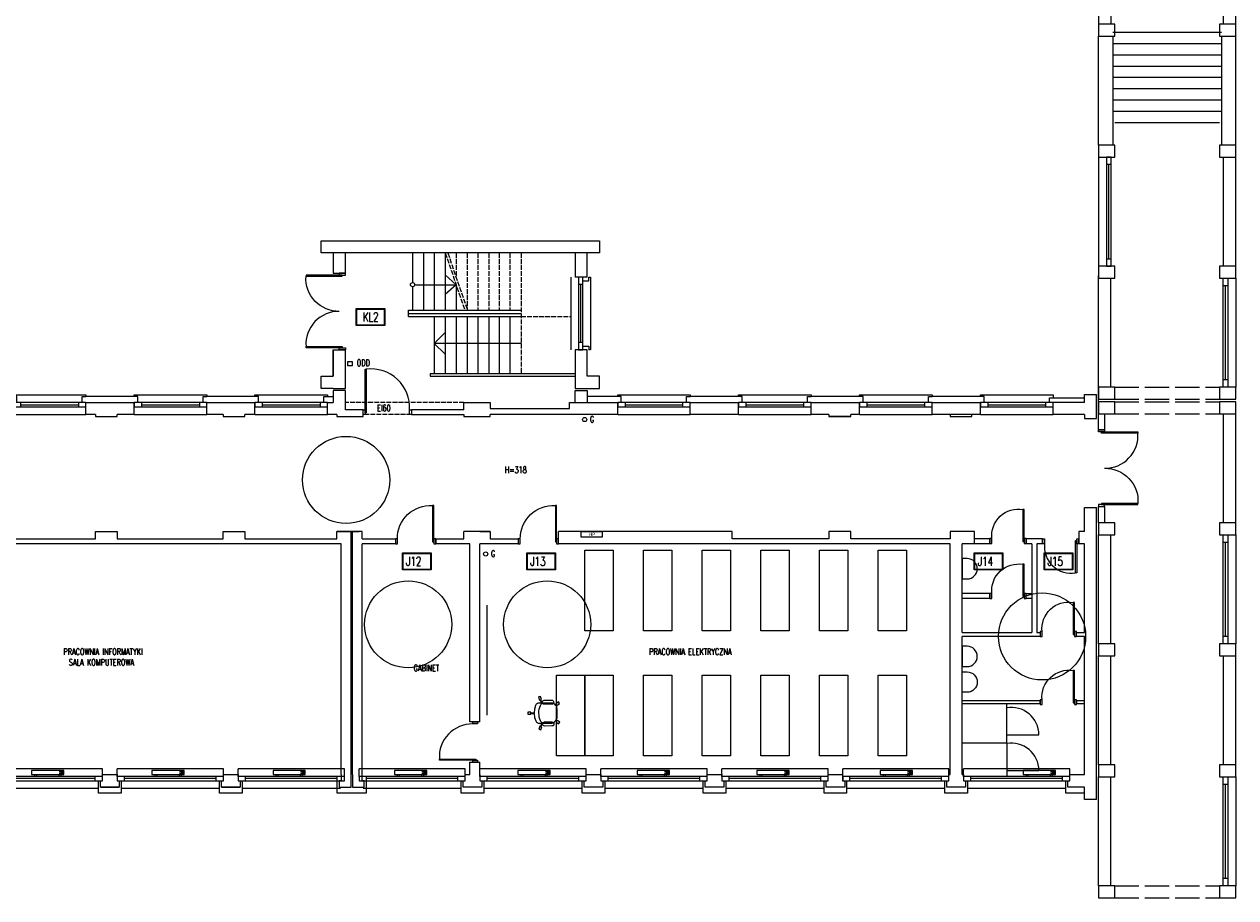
# Model space of a CAD drawing. Header units: millimetres. Extents: x -20020 to 55682, y 3351 to 17623.
# Tile 11 of 49: x 5014 to 8017, y 7785 to 9951. Entities that reach past the tile are written whole.
import ezdxf

# ---------------------------------------------------------------- set-up
doc = ezdxf.new("R2010")
doc.units = ezdxf.units.MM
doc.linetypes.add('ACAD_ISO02W100', pattern=[15, 12, -3])
doc.layers.get('0').update_dxf_attribs({"color": 252, "lineweight": 9})
for name, color, linetype, lineweight in [('0 - przerywana', 252, 'ACAD_ISO02W100', 9), ('0- stolarka', 252, 'Continuous', 9), ('0- widokowe', 252, 'Continuous', 9), ('000 STOLARKA', 252, 'Continuous', 9), ('000- DODATKI', 252, 'Continuous', 9), ('000- ŚCIANY', 252, 'Continuous', 9), ('000-NUMERY SALI', 252, 'Continuous', 9), ('Grzejniki CO na rzucie', 252, 'Continuous', 9), ('PIK_09_MEBLE', 252, 'Continuous', 9)]:
    doc.layers.add(name, color=color, linetype=linetype, lineweight=lineweight)
doc.layers.add('Znaki bezp.', color=10, linetype='Continuous')
doc.styles.add('GENERATED_STYLE_7', font='txt', dxfattribs={"width": 0.8})
doc.styles.get("Standard").update_dxf_attribs({"font": 'romans.shx', "width": 0.7})

# ---------------------------------------------------------------- blocks, each defined once
blk = doc.blocks.new('okno łącznika')
at = {"layer": '0- stolarka'}
for points in [[(7697, 5612.8), (7697, 5342.8), (7708, 5342.8), (7708, 5612.8), (7697, 5612.8)], [(7708, 5594.6), (7697, 5594.6)], [(7702.5, 5361), (7702.5, 5594.6)], [(7697, 5361), (7708, 5361)]]:
    blk.add_lwpolyline(points, dxfattribs=at)
at = {"layer": '0- widokowe'}
blk.add_lwpolyline([(7677, 5612.8), (7677, 5342.8)], dxfattribs=at)
blk = doc.blocks.new('drzwi 2x90')
at = {"layer": '0- stolarka'}
for points in [[(5795.1, 5238.8, -0.437586), (5712.6, 5325.8, -1.233982)], [(5795.1, 5238.8, 0.437586), (5712.6, 5151.8, 1.233982)]]:
    blk.add_lwpolyline(points, format="xyb", dxfattribs=at)
for points in [[(5802.6, 5328.8), (5712.6, 5328.8), (5712.6, 5325.8), (5802.6, 5325.8), (5802.6, 5328.8)], [(5795.1, 5333.8), (5795.1, 5328.8), (5810.1, 5328.8), (5810.1, 5333.8), (5795.1, 5333.8)], [(5802.6, 5148.8), (5712.6, 5148.8), (5712.6, 5151.8), (5802.6, 5151.8), (5802.6, 5148.8)], [(5795.1, 5143.8), (5795.1, 5148.8), (5810.1, 5148.8), (5810.1, 5143.8), (5795.1, 5143.8)]]:
    blk.add_lwpolyline(points, dxfattribs=at)
blk = doc.blocks.new('d90')
at = {"layer": '0- stolarka'}
for points in [[(-270.5, 3071.8), (-270.5, 3161.8), (-267.5, 3161.8), (-267.5, 3071.8), (-270.5, 3071.8)], [(-275.5, 3079.3), (-270.5, 3079.3), (-270.5, 3067.3), (-275.5, 3067.3), (-275.5, 3079.3)], [(-180.5, 3079.3), (-175.5, 3079.3), (-175.5, 3067.3), (-180.5, 3067.3), (-180.5, 3079.3)]]:
    blk.add_lwpolyline(points, dxfattribs=at)
blk.add_lwpolyline([(-180.5, 3079.3, 0.437586), (-267.5, 3161.8, 1.233982)], format="xyb", dxfattribs=at)
blk = doc.blocks.new('OKNO 01')
at = {"layer": '0- stolarka'}
for points in [[(-526.8, 5012.8), (-706.8, 5012.8), (-706.8, 5001.8), (-526.8, 5001.8), (-526.8, 5012.8)], [(-688.6, 5012.8), (-688.6, 5001.8)], [(-688.6, 5007.3), (-545, 5007.3)], [(-545, 5012.8), (-545, 5001.8)]]:
    blk.add_lwpolyline(points, dxfattribs=at)
at = {"layer": '0- widokowe'}
for points in [[(-706.8, 5027.8), (-706.8, 5031.8), (-526.8, 5031.8), (-526.8, 5027.8)], [(-697.8, 5012.8), (-697.8, 5027.8), (-706.8, 5027.8)], [(-535.9, 5012.8), (-535.9, 5027.8), (-526.8, 5027.8)], [(-706.8, 4982.8), (-526.8, 4982.8)]]:
    blk.add_lwpolyline(points, dxfattribs=at)
blk = doc.blocks.new('OKNO 02')
at = {"layer": '0- stolarka'}
for points in [[(-795.8, 4074.8), (-532.4, 4074.8), (-532.4, 4085.8), (-795.8, 4085.8), (-795.8, 4074.8)], [(-777.7, 4074.8), (-777.7, 4085.8)], [(-550.6, 4074.8), (-550.6, 4085.8)], [(-550.6, 4080.3), (-777.7, 4080.3)]]:
    blk.add_lwpolyline(points, dxfattribs=at)
at = {"layer": '0- widokowe'}
for points in [[(-532.4, 4104.8), (-795.8, 4104.8)], [(-795.8, 4085.8), (-795.8, 4104.8)], [(-532.4, 4085.8), (-532.4, 4104.8)], [(-542.4, 4055.8), (-542.4, 4055.8), (-785.8, 4055.8), (-785.8, 4055.8)]]:
    blk.add_lwpolyline(points, dxfattribs=at)
blk = doc.blocks.new('d80')
at = {"layer": '0- stolarka'}
for points in [[(-1033.6, 5476.6), (-1033.6, 5471.6), (-1045.6, 5471.6), (-1045.6, 5476.6), (-1033.6, 5476.6)], [(-1041.1, 5471.6), (-961.1, 5471.6), (-961.1, 5468.6), (-1041.1, 5468.6), (-1041.1, 5471.6)], [(-1033.6, 5391.6), (-1033.6, 5386.6), (-1045.6, 5386.6), (-1045.6, 5391.6), (-1033.6, 5391.6)]]:
    blk.add_lwpolyline(points, dxfattribs=at)
blk.add_lwpolyline([(-1033.6, 5391.6, 0.496076), (-961.1, 5468.6, 1.233982)], format="xyb", dxfattribs=at)
blk = doc.blocks.new('INNY_P_ALH_LEFT_P_90_80_80_30_10')
for p, q in [((-380, -70), (-280, -70)), ((-380, -90), (-320, -90)), ((-380, -110), (-280, -110)), ((-380, -130), (-320, -130))]:
    blk.add_line(p, q)
for points in [[(-320, -50), (-320, 0), (-280, 0), (-280, -50)], [(280, -50), (280, 0), (320, 0), (320, -50)], [(-400, -150), (400, -150), (400, -50), (-400, -50), (-400, -150)]]:
    blk.add_lwpolyline(points)
blk = doc.blocks.new('Z$W@#14095')
at = {"layer": 'PIK_09_MEBLE', "linetype": 'Continuous'}
for p, q in [((20.7, 60.7), (24.8, 63.6)), ((25.3, 54.2), (20.7, 60.7)), ((24.8, 63.6), (29.4, 57.1)), ((54.1, 63), (36.6, 57.4)), ((54.1, 63), (54.1, 63)), ((66.6, 57.1), (71.3, 63.5)), ((75.3, 60.6), (70.6, 54.1)), ((71.3, 63.5), (75.3, 60.6)), ((19.9, 38.6), (20.2, 40.2)), ((19.9, 29.1), (19.9, 38.6)), ((20.2, 40.2), (20.8, 41.8)), ((20.8, 41.8), (21.6, 43.2)), ((21.6, 43.2), (22.6, 44.5)), ((22.6, 44.5), (23.8, 45.7)), ((23.8, 45.7), (31.8, 48.4)), ((26.9, 55.4), (25.3, 54.2)), ((26.9, 55.4), (27.8, 56.1)), ((31.8, 48.4), (26.9, 55.4)), ((29.4, 57.1), (27.9, 56.1)), ((27.9, 56.1), (33.2, 48.9)), ((31.8, 48.5), (33.2, 49)), ((33.2, 48.9), (34.4, 49.3)), ((34.4, 49.3), (56.9, 56.5)), ((39.7, 47.9), (57.2, 53.5)), ((39.7, 47.9), (39.7, 47.9)), ((56.9, 56.5), (59.4, 56.5)), ((59.4, 56.5), (62, 56.1)), ((62, 56.1), (64.4, 55.3)), ((64.4, 55.3), (66.7, 54.1)), ((68.1, 56), (66.6, 57.1)), ((66.7, 54.1), (68.1, 56)), ((69.1, 55.2), (67.8, 53.4)), ((67.8, 53.4), (69.7, 51.8)), ((68, 56), (69, 55.3)), ((70.6, 54.1), (69.1, 55.2)), ((69.7, 51.8), (71.3, 49.8)), ((71.3, 49.8), (72.6, 47.7)), ((72.6, 47.7), (73.6, 45.4)), ((73.6, 45.4), (79.2, 27.8)), ((6.1, 16.6), (13.8, 19.1)), ((7.7, 11.9), (6.1, 16.6)), ((15.3, 14.3), (7.7, 11.9)), ((13.8, 19.1), (14.3, 17.3)), ((14.3, 17.3), (22, 19.8)), ((14.7, 16.1), (14.3, 17.3)), ((22.4, 18.5), (14.7, 16.1)), ((14.7, 16.1), (15.3, 14.3)), ((22, 19.8), (19.9, 29.1)), ((22, 19.8), (22.4, 18.5)), ((26.2, 9.7), (22.4, 18.5)), ((31.7, 2), (26.2, 9.7)), ((32.9, 0.8), (31.7, 2)), ((34.3, -0.1), (32.9, 0.8)), ((47.1, 1), (39, -1.5)), ((47.1, 1), (48.5, 1.5)), ((47.2, -7.6), (47.1, 1)), ((48.5, 1.4), (48.4, -7.6)), ((49.7, 1.7), (48.5, 1.4)), ((72.2, 9), (49.7, 1.7)), ((70.6, 11.7), (53.1, 6.1)), ((56.2, -3.4), (73.7, 2.2)), ((70.6, 11.7), (70.6, 11.7)), ((74.3, 10.5), (72.2, 9)), ((76.1, 12.3), (74.3, 10.5)), ((77.6, 14.4), (76.1, 12.3)), ((78.8, 16.7), (77.6, 14.4)), ((81, 16), (78.8, 16.7)), ((79.2, 27.8), (79.8, 25.3)), ((79.8, 20.3), (79.2, 17.8)), ((79.2, 17.8), (81.4, 17.1)), ((79.8, 25.3), (80, 22.8)), ((80, 22.8), (79.8, 20.3)), ((80.4, 14.2), (81, 16)), ((88, 11.7), (80.4, 14.2)), ((80.8, 15.7), (81.3, 17.2)), ((81.4, 17.1), (81.9, 18.9)), ((81.9, 18.9), (89.6, 16.4)), ((89.6, 16.4), (88, 11.7)), ((35.8, -0.8), (34.3, -0.1)), ((37.4, -1.3), (35.8, -0.8)), ((39, -1.5), (37.4, -1.3)), ((45.3, -15.6), (45.2, -7.6)), ((45.2, -7.6), (47.2, -7.6)), ((50.3, -15.6), (45.3, -15.6)), ((47.1, -7.5), (48.3, -7.5)), ((48.4, -7.6), (50.2, -7.6)), ((50.2, -7.6), (50.3, -15.6)), ((56.2, -3.4), (56.2, -3.4))]:
    blk.add_line(p, q, dxfattribs=at)
for centre, radius, start, end in [((55.6, 58.3), 5, 287.8491, 107.8491), ((74.9, 37.7), 44, 173.9437, 199.7938), ((41.4, 41.3), 10.3, 130.9193, 174.1814), ((38.1, 52.6), 5, 107.8491, 287.8491), ((58.1, 40.5), 16.2, 53.6526, 58.1201), ((75.8, 34.9), 44, 195.9043, 221.7545), ((50.7, 12.5), 10.3, 221.5167, 264.7788), ((54.6, 1.3), 5, 107.8491, 287.8491), ((72.1, 7), 5, 287.8491, 107.8491), ((63.8, 22.9), 16.2, 337.578, 342.0456)]:
    blk.add_arc(centre, radius, start, end, dxfattribs=at)

msp = doc.modelspace()

# ---------------------------------------------------------------- linework, layer by layer
at = {"layer": '0 - przerywana'}
for points in [[(6057.64, 9383.81), (6106.44, 9241.4)], [(6063.99, 9383.81), (6112.79, 9241.4)], [(6084.64, 9383.81), (6084.64, 9323.53)], [(6111.64, 9383.81), (6111.64, 9241.4)], [(6138.64, 9383.81), (6138.64, 9241.4)], [(6165.64, 9383.81), (6165.64, 9241.4)], [(6191.64, 9383.81), (6191.64, 9241.4)], [(6217.64, 9383.81), (6217.64, 9241.4)], [(6245.64, 9383.81), (6245.64, 9083.81)], [(6245.64, 9226.22), (6368.64, 9226.22)], [(6104.06, 9012.81), (5810.12, 9012.81)], [(5974.06, 8982.81), (5854.06, 8982.81)]]:
    msp.add_lwpolyline(points, dxfattribs=at)
at = {"layer": '0 - przerywana', "ltscale": 5}
for points in [[(7717.03, 9050.81), (7977.03, 9050.81)], [(7717.03, 9020.81), (7977.03, 9020.81)], [(7717.03, 9014.81), (7977.03, 9014.81)], [(7717.03, 8984.81), (7977.03, 8984.81)], [(7717.03, 7814.81), (7977.03, 7814.81)], [(7717.03, 7784.81), (7977.03, 7784.81)]]:
    msp.add_lwpolyline(points, dxfattribs=at)
at = {"layer": '0- stolarka'}
for points in [[(5859.06, 8987.31), (5859.06, 9095.31), (5862.06, 9095.31), (5862.06, 8987.31), (5859.06, 8987.31)], [(6665.11, 9012.81), (6485.11, 9012.81), (6485.11, 9001.81), (6665.11, 9001.81), (6665.11, 9012.81)], [(6503.27, 9012.81), (6503.27, 9001.81)], [(6646.94, 9001.81), (6646.94, 9012.81)], [(6964.77, 9012.81), (6784.77, 9012.81), (6784.77, 9001.81), (6964.77, 9001.81), (6964.77, 9012.81)], [(6946.6, 9001.81), (6946.6, 9012.81)], [(7264.43, 9012.81), (7084.43, 9012.81), (7084.43, 9001.81), (7264.43, 9001.81), (7264.43, 9012.81)], [(7102.6, 9012.81), (7102.6, 9001.81)], [(7246.26, 9001.81), (7246.26, 9012.81)], [(7564.09, 9012.81), (7384.09, 9012.81), (7384.09, 9001.81), (7564.09, 9001.81), (7564.09, 9012.81)], [(7402.26, 9012.81), (7402.26, 9001.81)], [(7545.92, 9001.81), (7545.92, 9012.81)], [(5854.06, 8994.81), (5859.06, 8994.81), (5859.06, 8982.81), (5854.06, 8982.81), (5854.06, 8994.81)], [(5969.06, 8994.81), (5974.06, 8994.81), (5974.06, 8982.81), (5969.06, 8982.81), (5969.06, 8994.81)], [(6503.27, 9007.31), (6646.94, 9007.31)], [(6802.94, 9007.31), (6946.6, 9007.31)], [(7102.6, 9007.31), (7246.26, 9007.31)], [(7402.26, 9007.31), (7545.92, 9007.31)], [(7677.03, 8944.81), (7677.03, 8984.81), (7692.03, 8984.81), (7692.03, 8944.81), (7677.03, 8944.81)], [(7677.03, 8714.81), (7677.03, 8754.81), (7692.03, 8754.81), (7692.03, 8714.81), (7677.03, 8714.81)], [(7339.26, 8168.81), (7449.26, 8168.81), (7449.26, 8266.81)], [(7449.26, 8168.81), (7449.26, 8085.81)]]:
    msp.add_lwpolyline(points, dxfattribs=at)
for points in [[(5969.06, 8994.81, 0.471246), (5862.06, 9095.31, 1.2339823)], [(7339.26, 8625.88), (7339.26, 8575.46), (7351.04, 8575.46, 1), (7351.04, 8625.88), (7339.26, 8625.88)], [(7339.26, 8408.5), (7339.26, 8358.07), (7351.04, 8358.07, 1), (7351.04, 8408.5), (7339.26, 8408.5)], [(7339.26, 8294.44), (7339.26, 8344.87), (7351.04, 8344.87, -1), (7351.04, 8294.44), (7339.26, 8294.44)], [(7449.26, 8189.17), (7529.26, 8189.17, 0.4617866), (7449.26, 8255.8, 0.8329065)], [(7449.26, 8100.5), (7529.26, 8100.5, 0.4617866), (7449.26, 8167.13, 0.8329065)]]:
    msp.add_lwpolyline(points, format="xyb", dxfattribs=at)
for points in [[(6403.78, 8446.75), (6403.78, 8646.75), (6473.78, 8646.75), (6473.78, 8446.75)], [(6549.2, 8446.75), (6549.2, 8646.75), (6619.2, 8646.75), (6619.2, 8446.75)], [(6694.61, 8446.75), (6694.61, 8646.75), (6764.61, 8646.75), (6764.61, 8446.75)], [(6840.02, 8446.75), (6840.02, 8646.75), (6910.02, 8646.75), (6910.02, 8446.75)], [(6985.44, 8446.75), (6985.44, 8646.75), (7055.44, 8646.75), (7055.44, 8446.75)], [(7130.85, 8446.75), (7130.85, 8646.75), (7200.85, 8646.75), (7200.85, 8446.75)], [(6333.78, 8137.04), (6333.78, 8337.04), (6403.78, 8337.04), (6403.78, 8137.04)], [(6403.78, 8137.04), (6403.78, 8337.04), (6473.78, 8337.04), (6473.78, 8137.04)], [(6549.2, 8137.04), (6549.2, 8337.04), (6619.2, 8337.04), (6619.2, 8137.04)], [(6694.61, 8137.04), (6694.61, 8337.04), (6764.61, 8337.04), (6764.61, 8137.04)], [(6840.02, 8137.04), (6840.02, 8337.04), (6910.02, 8337.04), (6910.02, 8137.04)], [(6985.44, 8137.04), (6985.44, 8337.04), (7055.44, 8337.04), (7055.44, 8137.04)], [(7130.85, 8137.04), (7130.85, 8337.04), (7200.85, 8337.04), (7200.85, 8137.04)]]:
    msp.add_lwpolyline(points, close=True, dxfattribs=at)
at = {"layer": '0- widokowe'}
for points in [[(7712.03, 9931.16), (7982.03, 9931.16)], [(7712.03, 9903.16), (7982.03, 9903.16)], [(7712.03, 9875.16), (7982.03, 9875.16)], [(7712.03, 9847.16), (7982.03, 9847.16)], [(7712.03, 9819.16), (7982.03, 9819.16)], [(7712.03, 9791.16), (7982.03, 9791.16)], [(7712.03, 9763.16), (7982.03, 9763.16)], [(7712.03, 9735.16), (7982.03, 9735.16)], [(7717.03, 9707.16), (7977.03, 9707.16)], [(5976.64, 9383.81), (5976.64, 9310.22)], [(6003.64, 9383.81), (6003.64, 9241.4)], [(6030.64, 9383.81), (6030.64, 9241.4)], [(6057.64, 9383.81), (6057.64, 9241.4)], [(6084.64, 9305.02), (6057.64, 9329.42)], [(5976.64, 9299.81), (5976.64, 9241.4)], [(5981.85, 9305.02), (6084.64, 9305.02)], [(6084.64, 9305.02), (6057.64, 9280.62)], [(6084.64, 9305.02), (6084.64, 9241.4)], [(5966.74, 9226.22), (5966.74, 9241.4)], [(5966.74, 9241.4), (6245.64, 9241.4)], [(5966.74, 9233.81), (6245.64, 9233.81)], [(5966.74, 9226.22), (6245.64, 9226.22)], [(6030.64, 9226.22), (6030.64, 9083.81)], [(6057.64, 9226.22), (6057.64, 9083.81)], [(6084.64, 9226.22), (6084.64, 9083.81)], [(6111.64, 9226.22), (6111.64, 9083.81)], [(6138.64, 9226.22), (6138.64, 9083.81)], [(6165.64, 9226.22), (6165.64, 9083.81)], [(6191.64, 9226.22), (6191.64, 9083.81)], [(6217.64, 9226.22), (6217.64, 9083.81)], [(6245.64, 9159.34), (6245.64, 9159.34), (6245.64, 9159.34), (6030.64, 9159.5), (6057.64, 9186.5)], [(6030.64, 9159.5), (6057.64, 9132.5)], [(6379.64, 9143.81), (6379.64, 9083.81), (6020.15, 9083.81)], [(6020.15, 9083.81), (6020.15, 9077.81), (6379.64, 9077.81)], [(5157.71, 9012.81), (5157.71, 9027.81), (5166.79, 9027.81)], [(5157.71, 9012.81), (5157.71, 9027.81), (5166.79, 9027.81)], [(5295.46, 9012.81), (5295.46, 9027.81), (5166.79, 9027.81)], [(5457.37, 9012.81), (5457.37, 9027.81), (5466.46, 9027.81)], [(5595.12, 9012.81), (5595.12, 9027.81), (5466.46, 9027.81)], [(5757.03, 9012.81), (5757.03, 9027.81), (5766.12, 9027.81)], [(5757.03, 9012.81), (5757.03, 9027.81), (5766.12, 9027.81)], [(5766.12, 9027.81), (5780.12, 9027.81)], [(6494.11, 9012.81), (6494.11, 9027.81), (6409.64, 9027.81)], [(6485.11, 9027.81), (6485.11, 9031.81), (6665.11, 9031.81), (6665.11, 9027.81)], [(6656.02, 9012.81), (6656.02, 9027.81), (6665.11, 9027.81)], [(6793.77, 9012.81), (6793.77, 9027.81), (6665.11, 9027.81)], [(6784.77, 9027.81), (6784.77, 9031.81), (6964.77, 9031.81), (6964.77, 9027.81)], [(6955.68, 9012.81), (6955.68, 9027.81), (6964.77, 9027.81)], [(7093.44, 9012.81), (7093.44, 9027.81), (6964.77, 9027.81)], [(7084.43, 9027.81), (7084.43, 9031.81), (7264.43, 9031.81), (7264.43, 9027.81)], [(7255.35, 9012.81), (7255.35, 9027.81), (7264.43, 9027.81)], [(7393.1, 9012.81), (7393.1, 9027.81), (7264.43, 9027.81)], [(7384.09, 9027.81), (7384.09, 9031.81), (7564.09, 9031.81), (7564.09, 9024.81)], [(7555.01, 9012.81), (7555.01, 9024.81), (7642.03, 9024.81)], [(6485.11, 8982.81), (6665.11, 8982.81)], [(6784.77, 8982.81), (6964.77, 8982.81)], [(7084.43, 8982.81), (7264.43, 8982.81)], [(7384.09, 8982.81), (7564.09, 8982.81)], [(5254.73, 8074.81), (5254.73, 8043.81), (5198.52, 8043.81), (5198.52, 8074.81)], [(5554.18, 8074.81), (5554.18, 8043.81), (5498.18, 8043.81), (5498.18, 8074.81)], [(5862.06, 8074.81), (5862.06, 8043.81), (5789.84, 8043.81), (5789.84, 8074.81)], [(6153.5, 8074.81), (6153.5, 8043.81), (6097.5, 8043.81), (6097.5, 8074.81)], [(6453.17, 8074.81), (6453.17, 8043.81), (6397.17, 8043.81), (6397.17, 8074.81)], [(6752.83, 8074.81), (6752.83, 8043.81), (6696.83, 8043.81), (6696.83, 8074.81)], [(7052.49, 8074.81), (7052.49, 8043.81), (6996.49, 8043.81), (6996.49, 8074.81)], [(7352.16, 8074.81), (7352.16, 8043.81), (7296.16, 8043.81), (7296.16, 8074.81)], [(7642.03, 8043.81), (7595.82, 8043.81), (7595.82, 8074.81)]]:
    msp.add_lwpolyline(points, dxfattribs=at)
msp.add_circle((5976.64, 9305.02), 5.2, dxfattribs=at)
at = {"layer": '000 STOLARKA'}
for points in [[(7407.6, 8527.13), (7407.6, 8539.13), (7339.26, 8539.13)], [(7511.82, 8527.13), (7497.6, 8527.13), (7497.6, 8539.13), (7511.82, 8539.13)], [(7407.6, 8527.13), (7339.26, 8527.13)], [(7339.26, 8266.81), (7532.02, 8266.81), (7532.02, 8272.81), (7339.26, 8272.81)], [(7642.03, 8272.81), (7622.02, 8272.81), (7622.02, 8266.81), (7642.03, 8266.81)]]:
    msp.add_lwpolyline(points, dxfattribs=at)
at = {"layer": '000- DODATKI'}
msp.add_lwpolyline([(5816.29, 9114.83), (5827.25, 9114.83), (5827.25, 9103.87), (5816.29, 9103.87)], close=True, dxfattribs=at)
msp.add_lwpolyline([(6160.66, 8510.1), (6160.66, 8237.25)], dxfattribs=at)
msp.add_circle((6403.14, 8970.54), 5.18, dxfattribs=at)
at = {"layer": '000- ŚCIANY'}
for points in [[(7987.03, 9950.81), (7987.03, 10220.81)], [(8017.03, 9950.81), (8017.03, 10220.81)], [(7677.03, 10120.81), (7707.03, 10120.81), (7707.03, 9950.81)], [(7677.03, 10120.81), (7677.03, 9950.81)], [(7677.03, 9935.81), (7677.03, 9920.81), (7717.03, 9920.81), (7717.03, 9950.81), (7677.03, 9950.81), (7677.03, 9935.81)], [(7977.03, 9935.81), (7977.03, 9920.81), (8017.03, 9920.81), (8017.03, 9950.81), (7977.03, 9950.81), (7977.03, 9935.81)], [(7677.03, 9650.81), (7677.03, 9920.81)], [(7712.03, 9920.81), (7712.03, 9650.81)], [(7982.03, 9920.81), (7982.03, 9650.81)], [(8017.03, 9650.81), (8017.03, 9920.81)], [(7677.03, 9635.81), (7677.03, 9620.81), (7717.03, 9620.81), (7717.03, 9650.81), (7677.03, 9650.81), (7677.03, 9635.81)], [(7977.03, 9635.81), (7977.03, 9620.81), (8017.03, 9620.81), (8017.03, 9650.81), (7977.03, 9650.81), (7977.03, 9635.81)], [(7987.03, 9350.81), (7987.03, 9620.81)], [(8017.03, 9350.81), (8017.03, 9620.81)], [(5780.12, 9383.81), (5750.12, 9383.81), (5750.12, 9413.81), (6409.64, 9413.81), (6439.64, 9413.81), (6439.64, 9383.81), (5810.12, 9383.81)], [(5810.12, 9333.81), (5810.12, 9383.81), (5780.12, 9383.81), (5780.12, 9333.81)], [(6409.64, 9323.81), (6409.64, 9383.81), (6379.64, 9383.81), (6379.64, 9323.81)], [(6379.64, 9383.81), (6379.64, 9323.81)], [(7677.03, 9335.81), (7677.03, 9320.81), (7717.03, 9320.81), (7717.03, 9350.81), (7677.03, 9350.81), (7677.03, 9335.81)], [(7977.03, 9335.81), (7977.03, 9320.81), (8017.03, 9320.81), (8017.03, 9350.81), (7977.03, 9350.81), (7977.03, 9335.81)], [(5780.12, 9333.81), (5810.12, 9333.81)], [(6409.64, 9323.81), (6379.64, 9323.81)], [(7677.03, 8984.81), (7677.03, 9327.81)], [(7677.03, 9050.81), (7677.03, 9320.81)], [(7707.03, 9050.81), (7707.03, 9320.81)], [(5780.12, 9047.81), (5810.12, 9047.81), (5810.12, 9143.81)], [(5780.12, 9143.81), (5780.12, 9077.81)], [(5780.12, 9077.81), (5780.12, 9143.81), (5810.12, 9143.81)], [(6379.64, 9143.81), (6379.64, 9047.81)], [(6409.64, 9143.81), (6379.64, 9143.81)], [(6409.64, 9077.81), (6409.64, 9143.81)], [(5780.12, 9047.81), (5750.12, 9047.81), (5750.12, 9077.81), (5780.12, 9077.81)], [(6379.64, 9047.81), (6409.64, 9047.81), (6439.64, 9047.81), (6439.64, 9077.81), (6409.64, 9077.81)], [(5810.12, 8994.81), (5810.12, 9042.81), (5780.12, 9042.81), (5780.12, 9012.81)], [(6379.64, 9047.81), (6409.64, 9047.81)], [(6379.64, 9012.81), (6379.64, 9042.81), (6409.64, 9042.81), (6409.64, 9012.81)], [(7677.03, 9035.81), (7677.03, 9020.81), (7717.03, 9020.81), (7717.03, 9050.81), (7677.03, 9050.81), (7677.03, 9035.81)], [(7977.03, 9035.81), (7977.03, 9020.81), (8017.03, 9020.81), (8017.03, 9050.81), (7977.03, 9050.81), (7977.03, 9035.81)], [(5166.79, 8982.81), (5166.79, 9012.81)], [(5166.79, 9012.81), (5286.46, 9012.81)], [(5166.79, 8982.81), (5166.79, 9012.81)], [(5286.46, 8982.81), (5286.46, 9012.81)], [(5466.46, 8982.81), (5466.46, 9012.81)], [(5466.46, 9012.81), (5586.12, 9012.81)], [(5586.12, 8982.81), (5586.12, 9012.81)], [(5766.12, 8982.81), (5766.12, 9012.81)], [(5766.12, 9012.81), (5780.12, 9012.81)], [(5766.12, 9012.81), (5780.12, 9012.81)], [(6104.06, 8994.81), (6104.06, 9012.81), (6168.72, 9012.81), (6168.72, 8997.81)], [(6365.44, 8997.81), (6365.44, 9012.81)], [(6365.44, 9012.81), (6485.11, 9012.81)], [(6485.11, 8982.81), (6485.11, 9012.81)], [(6665.11, 8982.81), (6665.11, 9012.81)], [(6665.11, 9012.81), (6784.77, 9012.81)], [(6784.77, 8982.81), (6784.77, 9012.81)], [(6802.94, 9012.81), (6802.94, 9001.81)], [(6964.77, 8982.81), (6964.77, 9012.81)], [(6964.77, 9012.81), (7084.43, 9012.81)], [(7084.43, 8982.81), (7084.43, 9012.81)], [(7264.43, 8982.81), (7264.43, 9012.81)], [(7264.43, 9012.81), (7384.09, 9012.81)], [(7384.09, 8982.81), (7384.09, 9012.81)], [(7642.03, 9012.81), (7564.09, 9012.81)], [(7564.09, 8982.81), (7564.09, 9012.81)], [(7642.03, 9012.81), (7642.03, 9032.81), (7672.03, 9032.81)], [(7672.03, 8972.81), (7672.03, 9032.81)], [(7677.03, 8999.81), (7677.03, 8984.81), (7717.03, 8984.81), (7717.03, 9014.81), (7677.03, 9014.81), (7677.03, 8999.81)], [(7977.03, 8999.81), (7977.03, 8984.81), (8017.03, 8984.81), (8017.03, 9014.81), (7977.03, 9014.81), (7977.03, 8999.81)], [(5190.73, 8982.81), (5166.79, 8982.81)], [(5190.73, 8982.81), (5190.73, 8978.31), (5244.73, 8978.31), (5244.73, 8982.81)], [(5286.46, 8982.81), (5244.73, 8982.81)], [(5507.4, 8982.81), (5466.46, 8982.81)], [(5507.4, 8982.81), (5507.4, 8978.31), (5561.4, 8978.31), (5561.4, 8982.81)], [(5586.12, 8982.81), (5561.4, 8982.81)], [(5789.4, 8982.81), (5766.12, 8982.81)], [(5789.4, 8982.81), (5789.4, 8978.31), (5854.06, 8978.31), (5854.06, 8982.81)], [(5854.06, 8982.81), (5854.06, 8994.81), (5810.12, 8994.81)], [(6104.06, 8994.81), (5974.06, 8994.81), (5974.06, 8982.81), (6104.06, 8982.81)], [(6104.06, 8982.81), (6104.06, 8978.31), (6168.72, 8978.31), (6168.72, 8982.81)], [(6168.72, 8997.81), (6365.44, 8997.81)], [(6365.44, 8982.81), (6168.72, 8982.81)], [(6485.11, 8982.81), (6365.44, 8982.81)], [(6784.77, 8982.81), (6665.11, 8982.81)], [(7008.83, 8982.81), (6964.77, 8982.81)], [(7008.83, 8982.81), (7008.83, 8978.31), (7062.83, 8978.31), (7062.83, 8982.81)], [(7084.43, 8982.81), (7062.83, 8982.81)], [(7384.09, 8982.81), (7264.43, 8982.81)], [(7309.26, 8982.81), (7309.26, 8978.31), (7363.26, 8978.31), (7363.26, 8982.81)], [(7642.03, 8982.81), (7564.09, 8982.81)], [(7642.03, 8982.81), (7642.03, 8972.81), (7672.03, 8972.81)], [(7987.03, 8714.81), (7987.03, 8984.81)], [(8017.03, 8714.81), (8017.03, 8984.81)], [(7062.83, 8978.31), (7008.83, 8978.31)], [(7642.03, 8692.81), (7642.03, 8752.81)], [(7642.03, 8692.81), (7642.03, 8752.81), (7672.03, 8752.81)], [(7672.03, 8028.81), (7672.03, 8752.81)], [(7677.03, 8699.81), (7677.03, 8684.81), (7717.03, 8684.81), (7717.03, 8714.81), (7677.03, 8714.81), (7677.03, 8699.81)], [(7977.03, 8699.81), (7977.03, 8684.81), (8017.03, 8684.81), (8017.03, 8714.81), (7977.03, 8714.81), (7977.03, 8699.81)], [(5190.73, 8674.81), (5190.73, 8692.81), (5244.73, 8692.81), (5244.73, 8674.81)], [(5507.4, 8674.81), (5507.4, 8692.81), (5561.4, 8692.81), (5561.4, 8674.81)], [(5619.4, 8674.81), (5789.4, 8674.81), (5789.4, 8692.81), (5844.06, 8692.81)], [(5844.06, 8692.81), (5789.4, 8692.81)], [(5824.45, 8120.81), (5824.45, 8692.81)], [(5827.45, 8090.81), (5827.45, 8692.81)], [(5852.06, 8674.81), (5852.06, 8692.81), (5844.06, 8692.81)], [(6034.06, 8674.81), (6104.06, 8674.81), (6104.06, 8692.81)], [(6168.72, 8692.81), (6104.06, 8692.81)], [(6143.72, 8692.81), (6168.72, 8692.81), (6168.72, 8674.81), (6168.72, 8674.81), (6238.72, 8674.81), (6238.72, 8662.81)], [(6457.17, 8692.81), (6338.72, 8692.81)], [(6338.72, 8662.81), (6338.72, 8692.81)], [(6627.17, 8692.81), (6627.17, 8692.81), (6457.17, 8692.81), (6457.17, 8692.81)], [(6768.83, 8692.81), (6627.17, 8692.81)], [(7309.26, 8692.81), (7309.26, 8674.81), (7062.83, 8674.81), (7062.83, 8692.81), (7008.83, 8692.81), (7008.83, 8674.81), (6768.83, 8674.81)], [(6768.83, 8674.81), (6768.83, 8692.81)], [(7062.83, 8692.81), (7008.83, 8692.81)], [(7369.26, 8692.81), (7309.26, 8692.81)], [(7369.26, 8662.81), (7369.26, 8674.81), (7369.26, 8692.81)], [(7642.03, 8692.81), (7628.03, 8692.81)], [(7628.03, 8692.81), (7628.03, 8662.81), (7628.03, 8674.81)], [(7677.03, 8414.81), (7677.03, 8684.81)], [(7707.03, 8414.81), (7707.03, 8684.81)], [(5619.4, 8662.81), (4815.41, 8662.81)], [(4946.42, 8674.81), (5190.73, 8674.81)], [(5244.73, 8674.81), (5507.4, 8674.81)], [(5561.4, 8674.81), (5619.4, 8674.81)], [(5799.84, 8662.81), (5619.4, 8662.81)], [(5799.84, 8120.81), (5799.84, 8662.81)], [(5827.45, 8662.81), (5824.45, 8662.81)], [(5852.06, 8674.81), (5934.06, 8674.81), (5934.06, 8662.81)], [(5934.06, 8662.81), (5852.06, 8662.81)], [(5852.06, 8120.81), (5852.06, 8662.81)], [(6034.06, 8674.81), (6034.06, 8662.81)], [(6118.72, 8662.81), (6034.06, 8662.81)], [(6118.72, 8220.81), (6118.72, 8662.81)], [(6238.72, 8662.81), (6143.72, 8662.81)], [(6143.72, 8220.81), (6143.72, 8662.81)], [(6938.83, 8662.81), (6338.72, 8662.81)], [(7309.26, 8662.81), (6938.83, 8662.81)], [(7309.26, 8090.81), (7309.26, 8090.81), (7309.26, 8662.81)], [(7339.26, 8442.81), (7339.26, 8662.81)], [(7407.6, 8662.81), (7339.26, 8662.81)], [(7407.6, 8662.81), (7407.6, 8674.81), (7369.26, 8674.81)], [(7538.03, 8674.81), (7497.6, 8674.81), (7497.6, 8662.81)], [(7511.82, 8662.81), (7497.6, 8662.81)], [(7511.82, 8662.81), (7511.82, 8442.81)], [(7538.03, 8662.81), (7523.82, 8662.81)], [(7523.82, 8662.81), (7523.82, 8442.81)], [(7538.03, 8674.81), (7538.03, 8662.81)], [(7642.03, 8662.81), (7628.03, 8662.81)], [(7642.03, 8442.81), (7642.03, 8662.81)], [(7339.26, 8442.81), (7511.82, 8442.81)], [(7523.82, 8442.81), (7532.02, 8442.81), (7532.02, 8432.81), (7339.26, 8432.81)], [(7642.03, 8432.81), (7622.02, 8432.81), (7622.02, 8442.81), (7642.03, 8442.81)], [(7339.26, 8090.81), (7339.26, 8432.81)], [(7642.03, 8090.81), (7642.03, 8432.81)], [(7677.03, 8399.81), (7677.03, 8384.81), (7717.03, 8384.81), (7717.03, 8414.81), (7677.03, 8414.81), (7677.03, 8399.81)], [(7977.03, 8399.81), (7977.03, 8384.81), (8017.03, 8384.81), (8017.03, 8414.81), (7977.03, 8414.81), (7977.03, 8399.81)], [(7677.03, 8114.81), (7677.03, 8384.81)], [(7707.03, 8114.81), (7707.03, 8384.81)], [(7987.03, 8114.81), (7987.03, 8384.81)], [(8017.03, 8114.81), (8017.03, 8384.81)], [(6143.72, 8220.81), (6118.72, 8220.81)], [(5799.84, 8090.81), (5799.84, 8120.81)], [(5824.45, 8090.81), (5824.45, 8120.81)], [(5852.06, 8090.81), (5852.06, 8120.81)], [(6118.72, 8090.81), (6118.72, 8120.81)], [(6118.72, 8120.81), (6143.72, 8120.81)], [(6143.72, 8090.81), (6143.72, 8120.81)], [(7677.03, 8099.81), (7677.03, 8084.81), (7717.03, 8084.81), (7717.03, 8114.81), (7677.03, 8114.81), (7677.03, 8099.81)], [(7977.03, 8099.81), (7977.03, 8084.81), (8017.03, 8084.81), (8017.03, 8114.81), (7977.03, 8114.81), (7977.03, 8099.81)], [(5208.51, 8090.81), (5244.73, 8090.81), (5244.73, 8074.81), (5249.73, 8074.81), (5249.73, 8058.81), (5203.51, 8058.81), (5203.51, 8074.81), (5208.51, 8074.81), (5208.51, 8090.81)], [(5208.51, 8090.81), (5244.73, 8090.81)], [(5508.18, 8090.81), (5544.4, 8090.81), (5544.4, 8074.81), (5549.4, 8074.81), (5549.4, 8058.81), (5503.18, 8058.81), (5503.18, 8074.81), (5508.18, 8074.81), (5508.18, 8090.81)], [(5799.84, 8090.81), (5799.84, 8090.81), (5799.84, 8074.81), (5794.84, 8074.81), (5794.84, 8058.81), (5824.45, 8058.81), (5824.45, 8058.81), (5824.45, 8090.81)], [(5827.45, 8090.81), (5827.45, 8058.81), (5844.19, 8058.81), (5857.06, 8058.81), (5857.06, 8074.81), (5852.06, 8074.81), (5852.06, 8090.81)], [(6143.72, 8090.81), (6143.72, 8074.81), (6148.72, 8074.81), (6148.72, 8058.81), (6102.5, 8058.81), (6102.5, 8074.81), (6107.5, 8074.81), (6107.5, 8090.81)], [(6107.5, 8090.81), (6118.72, 8090.81)], [(6407.17, 8090.81), (6443.38, 8090.81), (6443.38, 8074.81), (6448.38, 8074.81), (6448.38, 8058.81), (6402.17, 8058.81), (6402.17, 8074.81), (6407.17, 8074.81), (6407.17, 8090.81)], [(6706.83, 8090.81), (6743.05, 8090.81), (6743.05, 8074.81), (6748.05, 8074.81), (6748.05, 8058.81), (6701.83, 8058.81), (6701.83, 8074.81), (6706.83, 8074.81), (6706.83, 8090.81)], [(7006.49, 8090.81), (7042.71, 8090.81), (7042.71, 8074.81), (7047.71, 8074.81), (7047.71, 8058.81), (7001.49, 8058.81), (7001.49, 8074.81), (7006.49, 8074.81), (7006.49, 8090.81)], [(7339.26, 8090.81), (7342.37, 8090.81), (7342.37, 8074.81), (7347.37, 8074.81), (7347.37, 8058.81), (7301.15, 8058.81), (7301.15, 8074.81), (7306.15, 8074.81), (7306.15, 8090.81)], [(7306.15, 8090.81), (7309.26, 8090.81)], [(7642.03, 8058.81), (7600.82, 8058.81), (7600.82, 8074.81), (7605.82, 8074.81), (7605.82, 8090.81)], [(7605.82, 8090.81), (7642.03, 8090.81)], [(7677.03, 7814.81), (7677.03, 8084.81)], [(7707.03, 7814.81), (7707.03, 8084.81)], [(5203.51, 8058.81), (5249.73, 8058.81)], [(5503.18, 8058.81), (5549.4, 8058.81)], [(7672.03, 8028.81), (7642.03, 8028.81), (7642.03, 8058.81)], [(7677.03, 7799.81), (7677.03, 7784.81), (7717.03, 7784.81), (7717.03, 7814.81), (7677.03, 7814.81), (7677.03, 7799.81)], [(7977.03, 7799.81), (7977.03, 7784.81), (8017.03, 7784.81), (8017.03, 7814.81), (7977.03, 7814.81), (7977.03, 7799.81)]]:
    msp.add_lwpolyline(points, dxfattribs=at)
at = {"layer": '000-NUMERY SALI'}
for points in [[(5837.2, 9245.64), (5908.1, 9245.64), (5908.1, 9203.44), (5837.2, 9203.44)], [(5838.7, 9244.14), (5906.6, 9244.14), (5906.6, 9204.94), (5838.7, 9204.94)], [(5951.95, 8639.76), (6022.85, 8639.76), (6022.85, 8597.56), (5951.95, 8597.56)], [(5953.45, 8638.26), (6021.35, 8638.26), (6021.35, 8599.06), (5953.45, 8599.06)], [(6259.85, 8639.76), (6330.74, 8639.76), (6330.74, 8597.56), (6259.85, 8597.56)], [(6261.35, 8638.26), (6329.25, 8638.26), (6329.25, 8599.06), (6261.35, 8599.06)], [(7369.04, 8639.76), (7439.94, 8639.76), (7439.94, 8597.56), (7369.04, 8597.56)], [(7370.54, 8638.26), (7438.44, 8638.26), (7438.44, 8599.06), (7370.54, 8599.06)], [(7542.09, 8639.76), (7612.99, 8639.76), (7612.99, 8597.56), (7542.09, 8597.56)], [(7543.59, 8638.26), (7611.49, 8638.26), (7611.49, 8599.06), (7543.59, 8599.06)]]:
    msp.add_lwpolyline(points, close=True, dxfattribs=at)
at = {"layer": 'Defpoints', "color": 6}
for centre in [(5812, 8820.89), (5965.82, 8462.81), (6310.26, 8462.81), (7537.02, 8432.81)]:
    msp.add_circle(centre, 107.97, dxfattribs=at)
at = {"layer": 'Defpoints'}
msp.add_circle((6157.9, 8637.23), 5.18, dxfattribs=at)
at = {"layer": 'Znaki bezp.'}
msp.add_lwpolyline([(6394.48, 8692.81), (6446.57, 8692.81), (6446.57, 8678.85), (6394.48, 8678.85)], close=True, dxfattribs=at)

# ---------------------------------------------------------------- block references
at = {"layer": '000 STOLARKA'}
for name, p in [('okno łącznika', (0, 4008)), ('drzwi 2x90', (0, 4000)), ('OKNO 01', (5693.59, 4000)), ('OKNO 01', (5993.25, 4000)), ('OKNO 01', (6292.91, 4000)), ('OKNO 02', (5740.91, 4000)), ('OKNO 02', (6040.57, 4000)), ('OKNO 02', (6340.23, 4000)), ('OKNO 02', (6939.56, 4000)), ('OKNO 02', (8138.21, 4000))]:
    msp.add_blockref(name, p, dxfattribs=at)
at = {"layer": '000 STOLARKA', "rotation": 270}
for name, p in [('OKNO 01', (1385.83, 8617.02)), ('d80', (2151.4, 7629.23))]:
    msp.add_blockref(name, p, dxfattribs=at)
at = {"layer": '000 STOLARKA', "xscale": -1}
for name, p in [('okno łącznika', (15694.07, 3708)), ('drzwi 2x90', (13487.15, 3611)), ('d90', (5758.54, 5595.48)), ('d90', (6063.2, 5595.48)), ('okno łącznika', (15694.07, 3072)), ('okno łącznika', (15694.07, 2472))]:
    msp.add_blockref(name, p, dxfattribs=at)
at = {"layer": '000 STOLARKA', "xscale": -1, "rotation": 270}
for p in [(2020.96, 9708.99), (2020.96, 9572.71), (2145.38, 9478.39), (2145.38, 9309.31)]:
    msp.add_blockref('d80', p, dxfattribs=at)
at = {"layer": '000- ŚCIANY', "rotation": 90.00000000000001}
msp.add_blockref('d90', (9205.05, 8396.33), dxfattribs=at)
at = {"layer": '000- ŚCIANY'}
for p in [(6639.89, 4000), (7239.22, 4000), (7538.88, 4000), (7838.54, 4000)]:
    msp.add_blockref('OKNO 02', p, dxfattribs=at)
at = {"layer": 'Grzejniki CO na rzucie', "xscale": 0.1, "yscale": 0.1, "zscale": 0.1, "rotation": 180}
for p in [(5072.65, 8085.81), (5370.9, 8085.81), (5670.83, 8085.81), (5971.72, 8085.81), (6277.81, 8085.81), (6573.15, 8085.81), (6870.27, 8085.81), (7175.7, 8085.81), (7530.04, 8085.81)]:
    msp.add_blockref('INNY_P_ALH_LEFT_P_90_80_80_30_10', p, dxfattribs=at)
at = {"layer": 'PIK_09_MEBLE', "xscale": -1, "rotation": 198.5118444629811}
msp.add_blockref('Z$W@#14095', (6250.96, 8253.5), dxfattribs=at)

# ---------------------------------------------------------------- texts
at = {"layer": '000- DODATKI', "char_height": 16, "attachment_point": 1}
for s, width, insert in [('ODD', 48.5104, (5838.45, 9119.19)), ('EI60', 48.5104, (5888.64, 9007.05)), ('G', 48.5104, (6416.29, 8979.32)), ('H=318', 48.5104, (6205.11, 8853.96)), ('\\pxqc;PRACOWNIA INFORMATYKI', 375.3214, (5021.65, 8402.93)), ('PRACOWNIA ELEKTRYCZNA', 375.3214, (6563.03, 8402.93)), ('SALA KOMPUTEROWA', 178.5448, (5124.65, 8376.73)), ('\\pxqc;GABINET', 178.5448, (5921.76, 8362.7))]:
    msp.add_mtext_dynamic_manual_height_columns(s, width=width, gutter_width=12.5, heights=[0], dxfattribs=dict(at, insert=insert))
at = {"layer": '000-NUMERY SALI', "char_height": 22.5, "attachment_point": 1}
for s, width, insert in [('KL2', 52.2186, (5853.29, 9236.19)), ('J12', 629.8244, (5960.65, 8630.32)), ('J13', 629.8244, (6268.55, 8630.32)), ('J14', 629.8244, (7377.74, 8630.32)), ('J15', 629.8244, (7550.79, 8630.32))]:
    msp.add_mtext_dynamic_manual_height_columns(s, width=width, gutter_width=12.5, heights=[0], dxfattribs=dict(at, insert=insert))
at = {"layer": 'Defpoints', "insert": (6171.05, 8646.01), "char_height": 16, "attachment_point": 1}
msp.add_mtext_dynamic_manual_height_columns('G', width=48.5104, gutter_width=12.5, heights=[0], dxfattribs=at)
at = {"layer": 'Znaki bezp.', "insert": (6421.7, 8689.93), "char_height": 8, "attachment_point": 2, "style": 'GENERATED_STYLE_7'}
msp.add_mtext('\\A1;{\\fArial Europa Środkowa|b0|i0|c0|p34;\\C1;HP}', dxfattribs=at)

doc.saveas('drawing.dxf')
